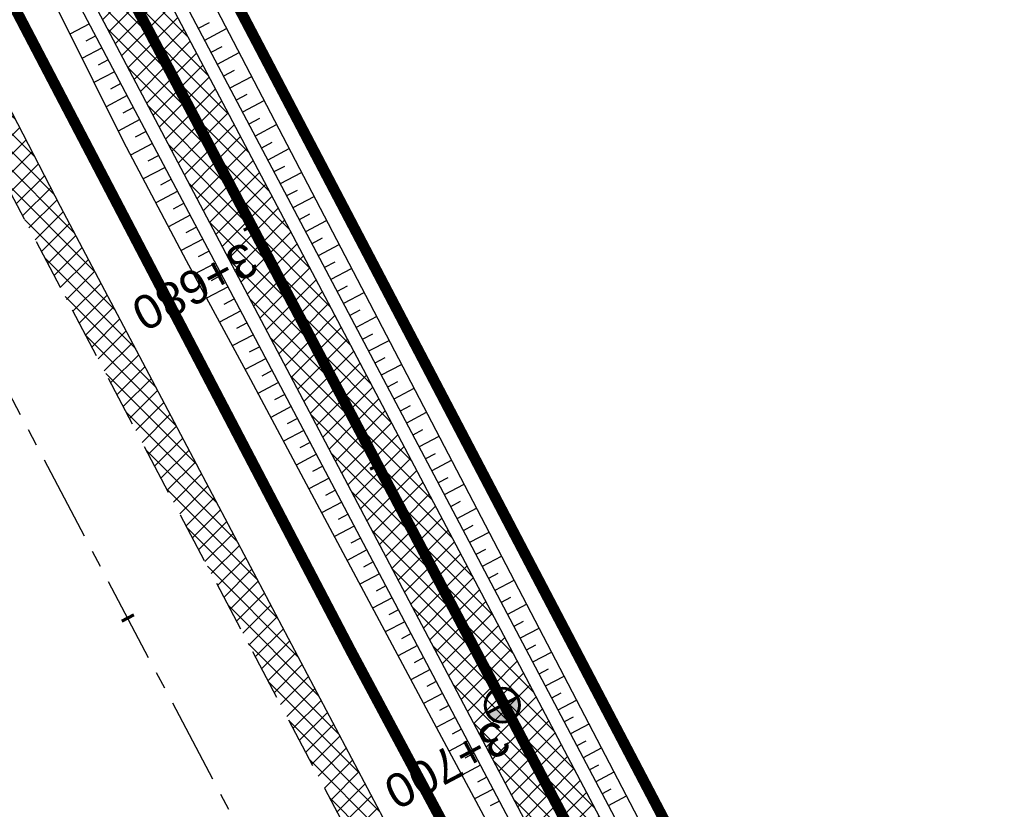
# Model space of a CAD drawing. Header units: metres. Extents: x 7529682 to 7533751, y 5721195 to 5727842.
# Tile 25 of 179: x 7531422 to 7531459, y 5724526 to 5724556. Entities that reach past the tile are written whole.
import ezdxf

# ---------------------------------------------------------------- set-up
doc = ezdxf.new("R2010")
doc.units = ezdxf.units.M
for name, pattern in [('817-dzialki-09-05-04$0$HIDDEN', [0.375, 0.25, -0.125]), ('ACAD_ISO05W100', [33, 24, -3, 0, -3, 0, -3]), ('CENTER', [50.8, 31.75, -6.35, 6.35, -6.35]), ('CENTER2', [28.575, 19.05, -3.175, 3.175, -3.175]), ('HIDDEN', [9.525, 6.35, -3.175])]:
    doc.linetypes.add(name, pattern=pattern)
for name, color, linetype in [('C-DROGI-SYTUACJA', 7, 'Continuous'), ('C-DROGI-SYTUACJA-ETYKIETY', 7, 'Continuous'), ('D-hatch-pobocza', 131, 'Continuous'), ('D-pobocza', 60, 'Continuous'), ('D-rowy', 160, 'Continuous'), ('D-skarpa', 2, 'Continuous'), ('D-skarpa-kreskowanie', 2, 'Continuous')]:
    doc.layers.add(name, color=color, linetype=linetype)
for name, color, linetype, lineweight, true_color in [('D-ewidencja-numery', 7, 'Continuous', 50, 0x40ff00), ('D-hatch-ciag-pieszo-rowerowy', 7, 'Continuous', 13, 0xff9f80), ('D-LR-etap-III', 7, '817-dzialki-09-05-04$0$HIDDEN', 50, 0x00008f)]:
    doc.layers.add(name, color=color, linetype=linetype, lineweight=lineweight, true_color=true_color)
for name, color, linetype, lineweight in [('D-krawędzie', 3, 'Continuous', 30), ('D-obrzeża', 2, 'Continuous', 30), ('D-oś', 10, 'CENTER', 30), ('D-pas-drogowy', 7, 'ACAD_ISO05W100', 50)]:
    doc.layers.add(name, color=color, linetype=linetype, lineweight=lineweight)
doc.layers.add('poprzeczki', color=7, linetype='Continuous', true_color=0x0000c7)
doc.styles.get("Standard").update_dxf_attribs({"font": 'arial.ttf'})

# ---------------------------------------------------------------- blocks, each defined once
blk = doc.blocks.new('AeccTickLine')
at = {"color": 0, "linetype": 'ByBlock', "lineweight": -2}
blk.add_line((0, 1), (0, -1), dxfattribs=at)
blk = doc.blocks.new('kilometraz')
at = {"linetype": 'ByBlock', "lineweight": -2}
blk.add_hatch(color=0, dxfattribs=at).paths.add_polyline_path([(0, -0.28125, 0.41421356), (0.28125, 0, 0.41421356), (0, 0.28125)])
at = {"color": 0, "linetype": 'ByBlock', "lineweight": -2}
blk.add_line((0, 0.28125), (0, -0.28125), dxfattribs=at)
blk.add_circle((0, 0), 0.28125, dxfattribs=at)

msp = doc.modelspace()

# ---------------------------------------------------------------- hatches: boundary and pattern name
at = {"layer": 'D-hatch-ciag-pieszo-rowerowy'}
h = msp.add_hatch(dxfattribs=at)
h.set_pattern_fill('ANSI37', color=256, scale=0.15, style=0)
h.set_pattern_definition([(45, (0.88535, 0.46493), (-0.33675960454, 0.33675960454), []), (135, (0.88535, 0.46493), (-0.33675960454, -0.33675960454), [])])
h.paths.add_polyline_path([(7531426.003, 5724559.81), (7531399.692, 5724609.942), (7531381.172, 5724645.403), (7531371.149, 5724664.426), (7531369.294, 5724662.583), (7531378.958, 5724644.242), (7531397.477, 5724608.783), (7531423.79, 5724558.646), (7531445.036, 5724518.378), (7531473.71, 5724463.87), (7531482.589, 5724446.952), (7531484.87, 5724447.986), (7531475.922, 5724465.034), (7531447.248, 5724519.543)])
at = {"layer": 'D-hatch-pobocza'}
h = msp.add_hatch(dxfattribs=at)
h.set_pattern_fill('ANSI37', color=256, scale=0.15, style=0)
h.set_pattern_definition([(45, (0, 0), (-0.33675960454, 0.33675960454), []), (135, (0, 0), (-0.33675960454, -0.33675960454), [])])
h.paths.add_polyline_path([(7531410.67, 5724574.2), (7531398.06, 5724598.28), (7531373.71, 5724644.55), (7531366.184, 5724659.134), (7531365.969, 5724658.886), (7531365.498, 5724656.917), (7531373.645, 5724641.454), (7531392.162, 5724605.999), (7531418.48, 5724555.853), (7531439.727, 5724515.582), (7531476.36, 5724446.19), (7531478.829, 5724445.626), (7531467.27, 5724466.87), (7531457.65, 5724485.09), (7531437.94, 5724521.98), (7531423.89, 5724548.61)])

# ---------------------------------------------------------------- linework, layer by layer
at = {"layer": 'C-DROGI-SYTUACJA', "color": 10, "linetype": 'CENTER2', "lineweight": 35, "ltscale": 0.2}
msp.add_lwpolyline([(7531156.869, 5725074.83), (7531166.993, 5725055.55, -0.068732), (7531168.479, 5725051.432), (7531169.1, 5725048.503, 0.068783), (7531171.89, 5725040.776), (7531203.621, 5724980.378), (7531234.8, 5724921.535), (7531259.931, 5724874.055), (7531293.333, 5724810.086), (7531313.16, 5724772.033), (7531341.529, 5724719.923, -0.009023), (7531346.533, 5724710.322), (7531363.735, 5724675.815), (7531380.065, 5724644.823), (7531398.584, 5724609.363), (7531424.897, 5724559.228), (7531446.142, 5724518.961), (7531474.816, 5724464.452), (7531498.201, 5724419.897)], format="xyb", dxfattribs=at)
at = {"layer": 'D-ewidencja-numery', "color": 12, "ltscale": 15, "true_color": 0xc70000}
msp.add_lwpolyline([(7531166.31, 5725074.58), (7531172.29, 5725062.58), (7531170.59, 5725055.606), (7531173.733, 5725044.081), (7531215.342, 5724964.86), (7531238.054, 5724921.685), (7531262.39, 5724875.283), (7531295.587, 5724811.266), (7531348.488, 5724712.363), (7531363.741, 5724682.684), (7531366.987, 5724675.865), (7531382.541, 5724646.111), (7531401.299, 5724610.875), (7531428.965, 5724558.862), (7531449.111, 5724520.398), (7531477.293, 5724465.831), (7531500.996, 5724421.113)], dxfattribs=at)
at = {"layer": 'D-krawędzie', "linetype": 'HIDDEN', "ltscale": 0.3, "flags": 128}
msp.add_lwpolyline([(7530572.01, 5726166.06), (7530620.381, 5726072.761), (7530641.555, 5726032.008), (7530660.961, 5725995.07), (7530689.128, 5725941.54), (7530707.336, 5725907.032), (7530725.256, 5725873.093), (7530743.97, 5725837.654), (7530770.527, 5725787.119), (7530787.864, 5725754.267), (7530809.898, 5725712.542), (7530824.739, 5725684.389), (7530840.856, 5725653.693), (7530860.675, 5725616.154), (7530865.283, 5725607.394), (7530878.05, 5725583.08), (7530918.172, 5725507.178), (7530950.163, 5725446.305), (7530993.419, 5725364.265), (7531022.766, 5725308.719), (7531053.81, 5725249.872), (7531081.166, 5725197.875), (7531103.902, 5725154.541), (7531128.123, 5725108.448), (7531149.3, 5725068.25), (7531167.38, 5725033.767), (7531197.165, 5724976.988), (7531228.151, 5724918.034), (7531253.153, 5724870.491), (7531286.796, 5724806.654), (7531306.74, 5724768.665), (7531335.094, 5724714.652), (7531357.319, 5724672.439), (7531373.645, 5724641.454), (7531392.162, 5724605.999), (7531418.48, 5724555.853), (7531439.727, 5724515.582), (7531468.399, 5724461.077), (7531491.782, 5724416.528), (7531531.99, 5724339.833), (7531557.227, 5724291.659), (7531569.852, 5724267.577), (7531591.376, 5724226.548), (7531610.004, 5724191.103), (7531616.883, 5724177.999), (7531629.985, 5724153.025), (7531641.007, 5724132.022), (7531664.906, 5724087.617), (7531677.644, 5724064.786), (7531683.112, 5724054.988), (7531686.753, 5724048.18), (7531695.448, 5724031.697), (7531703.749, 5724015.917), (7531709.214, 5724005.514), (7531719.389, 5723986.147), (7531726.295, 5723973), (7531732.741, 5723960.736), (7531735.13, 5723956.19)], dxfattribs=at)
at = {"layer": 'D-LR-etap-III', "ltscale": 10, "flags": 128}
msp.add_lwpolyline([(7531750.474, 5723895.103, 0.4, 0.4, 0), (7531750.505, 5723895.13, 0.4, 0.4, 0), (7531682.71, 5724022.92, 0.4, 0.4, 0), (7531619.177, 5724147.204, 0.4, 0.4, 0), (7531592.309, 5724198.489, 0.4, 0.4, 0), (7531553.264, 5724272.919, 0.4, 0.4, 0), (7531504.02, 5724366.79, 0.4, 0.4, 0), (7531482.09, 5724407.62, 0.4, 0.4, 0), (7531412.35, 5724541.183, 0.4, 0.4, 0), (7531388.464, 5724586.93, 0.4, 0.4, 0), (7531345.12, 5724669.94, 0.4, 0.4, 0), (7531127.66, 5725081.67, 0.4, 0.4, 0), (7531059.253, 5725211.041, 0.4, 0.4, 0), (7531008.007, 5725307.954, 0.4, 0.4, 0), (7530964.182, 5725390.836, 0.4, 0.4, 0), (7530914.557, 5725484.684, 0.4, 0.4, 0), (7530865.243, 5725577.494, 0.4, 0.4, 0), (7530840.085, 5725624.059, 0.4, 0.4, 0), (7530802.56, 5725694.925, 0.4, 0.4, 0), (7530755.54, 5725787.51, 0.4, 0.4, 0), (7530708.718, 5725876.303, 0.4, 0.4, 0), (7530695.12, 5725902.09, 0.4, 0.4, 0), (7530642.914, 5726001.078, 0.4, 0.4, 0), (7530634.935, 5726016.147, 0.4, 0.4, 0), (7530610.82, 5726061.93, 0.4, 0.4, 0), (7530610.82, 5726061.93, 0.4, 0.4, 0), (7530607.21, 5726063.51, 0.4, 0.4, 0), (7530597.42, 5726080.68, 0.4, 0.4, 0), (7530591.16, 5726088.44, 0.4, 0.4, 0), (7530581.28, 5726107.21, 0.4, 0.4, 0), (7530571.29, 5726130.56, 0.4, 0.4, 0), (7530549.555, 5726171.527, 0.4, 0.4, 0), (7530531.014, 5726206.474, 0.4, 0.4, 0), (7530516.461, 5726236.017, 0.4, 0.4, 0), (7530500.799, 5726266.141, 0.4, 0.4, 0), (7530491.35, 5726283.94, 0.4, 0.4, 0), (7530482.4, 5726303.41, 0.4, 0.4, 0), (7530482.4, 5726303.41, 0.4, 0.4, 0), (7530450.41, 5726357.28, 0.4, 0.4, 0), (7530397.759, 5726458.5, 0.4, 0.4, 0), (7530334.708, 5726583.665, 0.4, 0.4, 0), (7530303.939, 5726645.168, 0.4, 0.4, 0), (7530300.51, 5726651.778, 0.4, 0.4, 0), (7530289.214, 5726671.967, 0.4, 0.4, 0), (7530281.54, 5726685.57, 0.4, 0.4, 0), (7530261.371, 5726724.163, 0.4, 0.4, 0), (7530254.03, 5726738.21, 0.4, 0.4, 0), (7530197.22, 5726845.06, 0.4, 0.4, 0), (7530194.71, 5726849.15, 0.4, 0.4, 0), (7530195.92, 5726850.75, 0.4, 0.4, 0), (7530170.547, 5726892.961, 0.4, 0.4, 0), (7530143.175, 5726945.066, 0.4, 0.4, 0), (7530105.06, 5727018.32, 0.4, 0.4, 0), (7530100.06, 5727027.16, 0.4, 0.4, 0), (7530062.319, 5727099.625, 0.4, 0.4, 0), (7530015.379, 5727189.42, 0.4, 0.4, 0), (7529983.208, 5727250.207, 0.4, 0.4, 0), (7529953.284, 5727306.747, 0.4, 0.4, 0), (7529900.671, 5727406.159, 0.4, 0.4, 0), (7529890.63, 5727425.131, 0.4, 0.4, 0), (7529875.155, 5727454.426, 0.4, 0.4, 0), (7529857.56, 5727487.787, 0.4, 0.4, 0), (7529835.194, 5727530.193, 0.4, 0.4, 0), (7529811.741, 5727574.662, 0.4, 0.4, 0), (7529792.102, 5727611.923, 0.4, 0.4, 0), (7529768.066, 5727657.47, 0.4, 0.4, 0), (7529755.211, 5727682.131, 0.4, 0.4, 0), (7529753.31, 5727681.13, 0.4, 0.4, 0), (7529739.21, 5727707.77, 0.4, 0.4, 0), (7529735.395, 5727711.252, 0.4, 0.4, 0), (7529725.42, 5727730.2, 0.4, 0.4, 0), (7529723.55, 5727729.88, 0.4, 0.4, 0), (7529695.567, 5727782.932, 0.4, 0.4, 0), (7529717.68, 5727794.024, 0.4, 0.4, 0), (7529736.275, 5727758.647, 0.4, 0.4, 0), (7529736.275, 5727758.647, 0.4, 0.4, 0), (7529744.511, 5727750.406, 0.4, 0.4, 0), (7529744.511, 5727750.406, 0.4, 0.4, 0), (7529750.283, 5727738.55, 0.4, 0.4, 0), (7529777.109, 5727687.569, 0.4, 0.4, 0), (7529796.515, 5727651.33, 0.4, 0.4, 0), (7529814.938, 5727616.793, 0.4, 0.4, 0), (7529839.007, 5727572.304, 0.4, 0.4, 0), (7529860.618, 5727532.509, 0.4, 0.4, 0), (7529882.349, 5727491.504, 0.4, 0.4, 0), (7529904.865, 5727449.096, 0.4, 0.4, 0), (7529920.747, 5727418.885, 0.4, 0.4, 0), (7529946.677, 5727368.547, 0.4, 0.4, 0), (7529972.025, 5727320.573, 0.4, 0.4, 0), (7529987.74, 5727290.153, 0.4, 0.4, 0), (7529996.497, 5727273.662, 0.4, 0.4, 0), (7530017.541, 5727234.203, 0.4, 0.4, 0), (7530033.054, 5727204.864, 0.4, 0.4, 0), (7530051.623, 5727170.223, 0.4, 0.4, 0), (7530069.277, 5727137.016, 0.4, 0.4, 0), (7530089.385, 5727097.534, 0.4, 0.4, 0), (7530109.713, 5727060.747, 0.4, 0.4, 0), (7530136.77, 5727011.64, 0.4, 0.4, 0), (7530162.447, 5726962.744, 0.4, 0.4, 0), (7530187.674, 5726916.992, 0.4, 0.4, 0), (7530207.821, 5726879.335, 0.4, 0.4, 0), (7530230.626, 5726834.519, 0.4, 0.4, 0), (7530262.288, 5726776.618, 0.4, 0.4, 0), (7530277.51, 5726760.213, 0.4, 0.4, 0), (7530286.037, 5726744.107, 0.4, 0.4, 0), (7530288.097, 5726735.884, 0.4, 0.4, 0), (7530290.394, 5726725.047, 0.4, 0.4, 0), (7530296.177, 5726713.583, 0.4, 0.4, 0), (7530302.726, 5726701.182, 0.4, 0.4, 0), (7530325.685, 5726657.466, 0.4, 0.4, 0), (7530343.244, 5726623.649, 0.4, 0.4, 0), (7530360.23, 5726591.747, 0.4, 0.4, 0), (7530383.209, 5726548.059, 0.4, 0.4, 0), (7530406.018, 5726503.606, 0.4, 0.4, 0), (7530427.465, 5726462.62, 0.4, 0.4, 0), (7530447.928, 5726424.388, 0.4, 0.4, 0), (7530471.127, 5726379.921, 0.4, 0.4, 0), (7530490.501, 5726343.033, 0.4, 0.4, 0), (7530509.499, 5726306.733, 0.4, 0.4, 0), (7530529.89, 5726267.244, 0.4, 0.4, 0), (7530543.852, 5726238.99, 0.4, 0.4, 0), (7530554.809, 5726218.944, 0.4, 0.4, 0), (7530559.027, 5726212.223, 0.4, 0.4, 0), (7530563.061, 5726206.41, 0.4, 0.4, 0), (7530566.934, 5726200.464, 0.4, 0.4, 0), (7530569.771, 5726194.902, 0.4, 0.4, 0), (7530571.473, 5726191.282, 0.4, 0.4, 0), (7530572.839, 5726188.025, 0.4, 0.4, 0), (7530575.295, 5726182.035, 0.4, 0.4, 0), (7530579.737, 5726173.306, 0.4, 0.4, 0), (7530583.3, 5726167.41, 0.4, 0.4, 0), (7530593.4, 5726163.33, 0.4, 0.4, 0), (7530598.618, 5726155.264, 0.4, 0.4, 0), (7530608.258, 5726140.497, 0.4, 0.4, 0), (7530603.27, 5726136.83, 0.4, 0.4, 0), (7530606.53, 5726131.84, 0.4, 0.4, 0), (7530604.239, 5726124.217, 0.4, 0.4, 0), (7530605.847, 5726121.63, 0.4, 0.4, 0), (7530608.972, 5726116.164, 0.4, 0.4, 0), (7530618.114, 5726097.791, 0.4, 0.4, 0), (7530651.213, 5726034.96, 0.4, 0.4, 0), (7530670.244, 5725998.611, 0.4, 0.4, 0), (7530698.075, 5725945.953, 0.4, 0.4, 0), (7530716.506, 5725911.305, 0.4, 0.4, 0), (7530735.223, 5725875.667, 0.4, 0.4, 0), (7530752.504, 5725842.155, 0.4, 0.4, 0), (7530778.311, 5725793.501, 0.4, 0.4, 0), (7530797.5, 5725756.382, 0.4, 0.4, 0), (7530812.519, 5725728.289, 0.4, 0.4, 0), (7530820.039, 5725713.16, 0.4, 0.4, 0), (7530822.422, 5725710.194, 0.4, 0.4, 0), (7530833.155, 5725688.801, 0.4, 0.4, 0), (7530849.629, 5725656.159, 0.4, 0.4, 0), (7530867.983, 5725621.964, 0.4, 0.4, 0), (7530872.63, 5725612.888, 0.4, 0.4, 0), (7530880.354, 5725597.595, 0.4, 0.4, 0), (7530883.839, 5725593.389, 0.4, 0.4, 0), (7530891.782, 5725587.763, 0.4, 0.4, 0), (7530895.039, 5725584.281, 0.4, 0.4, 0), (7530897.034, 5725580.941, 0.4, 0.4, 0), (7530900.952, 5725579.946, 0.4, 0.4, 0), (7530904.81, 5725571.977, 0.4, 0.4, 0), (7530903.682, 5725568.566, 0.4, 0.4, 0), (7530908.901, 5725558.845, 0.4, 0.4, 0), (7530910.252, 5725545.672, 0.4, 0.4, 0), (7530912.873, 5725538.646, 0.4, 0.4, 0), (7530945.278, 5725478.464, 0.4, 0.4, 0), (7530959.692, 5725450.246, 0.4, 0.4, 0), (7531002.827, 5725368.192, 0.4, 0.4, 0), (7531044.704, 5725290.314, 0.4, 0.4, 0), (7531064.099, 5725253.213, 0.4, 0.4, 0), (7531083.01, 5725216.678, 0.4, 0.4, 0), (7531113.013, 5725158.466, 0.4, 0.4, 0), (7531137.364, 5725113.071, 0.4, 0.4, 0), (7531150.831, 5725086.712, 0.4, 0.4, 0), (7531159.746, 5725076.641, 0.4, 0.4, 0), (7531166.31, 5725074.58, 0.4, 0.4, 0), (7531172.29, 5725062.58, 0.4, 0.4, 0), (7531170.59, 5725055.606, 0.4, 0.4, 0), (7531173.733, 5725044.081, 0.4, 0.4, 0), (7531215.342, 5724964.86, 0.4, 0.4, 0), (7531238.054, 5724921.685, 0.4, 0.4, 0), (7531262.39, 5724875.283, 0.4, 0.4, 0), (7531295.587, 5724811.266, 0.4, 0.4, 0), (7531348.488, 5724712.363, 0.4, 0.4, 0), (7531363.741, 5724682.684, 0.4, 0.4, 0), (7531366.987, 5724675.865, 0.4, 0.4, 0), (7531382.541, 5724646.111, 0.4, 0.4, 0), (7531401.299, 5724610.875, 0.4, 0.4, 0), (7531428.965, 5724558.862, 0.4, 0.4, 0), (7531449.111, 5724520.398, 0.4, 0.4, 0), (7531477.293, 5724465.831, 0.4, 0.4, 0), (7531500.996, 5724421.113, 0.4, 0.4, 0), (7531512.122, 5724400.549, 0.4, 0.4, 0), (7531513.782, 5724396.757, 0.4, 0.4, 0), (7531526.32, 5724379.39, 0.4, 0.4, 0), (7531566.784, 5724302.736, 0.4, 0.4, 0), (7531612.277, 5724225.61, 0.4, 0.4, 0), (7531620.493, 5724210.548, 0.4, 0.4, 0), (7531631.578, 5724196.258, 0.4, 0.4, 0), (7531653.484, 5724152.434, 0.4, 0.4, 0), (7531661.151, 5724128.494, 0.4, 0.4, 0), (7531673.881, 5724101.186, 0.4, 0.4, 0), (7531684.691, 5724081.184, 0.4, 0.4, 0), (7531699.212, 5724051.17, 0.4, 0.4, 0), (7531704.034, 5724040.584, 0.4, 0.4, 0), (7531704.034, 5724040.584, 0.4, 0.4, 0), (7531703.913, 5724037.17, 0.4, 0.4, 0), (7531736.42, 5723969.232, 0.4, 0.4, 0), (7531738.285, 5723967.699, 0.4, 0.4, 0), (7531742.181, 5723962.346, 0.4, 0.4, 0), (7531744.286, 5723958.616, 0.4, 0.4, 0), (7531755.393, 5723944.193, 0.4, 0.4, 0), (7531758.69, 5723936.76, 0.4, 0.4, 0), (7531780.08, 5723929.25, 0.4, 0.4, 0), (7531792.612, 5723906.338, 0.4, 0.4, 0), (7531792.612, 5723906.338, 0.4, 0.4, 0), (7531756.962, 5723883.055, 0.4, 0.4, 0), (7531750.46, 5723895.13, 0.4, 0.4, 0), (7531750.46, 5723895.13, 0, 0, 0)], format="xyseb", dxfattribs=at)
at = {"layer": 'D-obrzeża'}
msp.add_lwpolyline([(7531162.547, 5725061.318), (7531165.882, 5725054.959, -0.068574), (7531167.27, 5725051.106), (7531167.915, 5725048.068, 0.068789), (7531170.704, 5725040.34), (7531202.515, 5724979.795), (7531233.696, 5724920.95), (7531258.824, 5724873.473), (7531292.225, 5724809.507), (7531312.052, 5724771.454), (7531340.423, 5724719.339, -0.00902), (7531345.426, 5724709.741), (7531362.629, 5724675.233), (7531378.958, 5724644.242), (7531397.477, 5724608.783), (7531423.79, 5724558.646), (7531445.036, 5724518.378), (7531473.71, 5724463.87), (7531497.095, 5724419.316), (7531505.905, 5724402.511, -0.033171), (7531508.586, 5724396.451), (7531511.248, 5724389.164)], format="xyb", dxfattribs=at)
msp.add_lwpolyline([(7531484.87, 5724447.986), (7531475.922, 5724465.034), (7531447.248, 5724519.543), (7531426.003, 5724559.81), (7531399.692, 5724609.942), (7531381.172, 5724645.403), (7531371.149, 5724664.426)], dxfattribs=at)
at = {"layer": 'D-oś', "ltscale": 0.1}
msp.add_lwpolyline([(7531488.683, 5724414.901), (7531465.302, 5724459.448), (7531436.63, 5724513.951), (7531415.383, 5724554.223), (7531389.061, 5724604.375), (7531370.545, 5724639.828), (7531354.222, 5724670.808), (7531331.996, 5724713.024), (7531303.641, 5724767.038), (7531283.699, 5724805.024), (7531250.055, 5724868.862), (7531225.053, 5724916.406), (7531194.065, 5724975.362), (7531164.28, 5725032.142), (7531146.202, 5725066.622)], dxfattribs=at)
at = {"layer": 'D-pas-drogowy', "ltscale": 0.2, "flags": 128}
msp.add_lwpolyline([(7531633.019, 5724182.834, 0.4, 0.4, 0), (7531617.559, 5724211.608, 0.4, 0.4, 0), (7531566.784, 5724302.736, 0.4, 0.4, 0), (7531538.419, 5724356.47, 0.4, 0.4, 0), (7531526.32, 5724379.39, 0.4, 0.4, 0), (7531516.102, 5724393.607, 0.4, 0.4, 0.001485), (7531513.78, 5724396.838, 0.4, 0.4, 0), (7531501.87, 5724413.41, 0.4, 0.4, 0), (7531474.926, 5724464.508, 0.4, 0.4, 0), (7531446.2, 5724518.992, 0.4, 0.4, 0), (7531424.962, 5724559.262, 0.4, 0.4, 0), (7531398.444, 5724609.566, 0.4, 0.4, 0), (7531379.647, 5724645.216, 0.4, 0.4, 0), (7531365.23, 5724672.56, 0.4, 0.4, 0), (7531341.306, 5724717.915, 0.4, 0.4, 0), (7531312.9, 5724771.789, 0.4, 0.4, 0), (7531292.591, 5724810.307, 0.4, 0.4, 0), (7531259.392, 5724873.271, 0.4, 0.4, 0), (7531233.74, 5724921.923, 0.4, 0.4, 0), (7531203.073, 5724980.092, 0.4, 0.4, 0), (7531173.471, 5725036.225, 0.4, 0.4, 0), (7531168.27, 5725046.09, 0.4, 0.4, 0), (7531172.29, 5725062.58, 0.4, 0.4, 0), (7531166.31, 5725074.58, 0.4, 0.4, 0), (7531150.32, 5725079.6, 0.4, 0.4, 0), (7531141.5, 5725096.43, 0.4, 0.4, 0), (7531109.312, 5725157.814, 0.4, 0.4, 0), (7531086.641, 5725201.048, 0.4, 0.4, 0), (7531059.198, 5725253.384, 0.4, 0.4, 0), (7531028.207, 5725312.489, 0.4, 0.4, 0), (7530999.105, 5725367.99, 0.4, 0.4, 0), (7530956.248, 5725449.725, 0.4, 0.4, 0), (7530924.398, 5725510.464, 0.4, 0.4, 0), (7530897.51, 5725561.74, 0.4, 0.4, 0), (7530894.46, 5725566.14, 0.4, 0.4, 0), (7530892.16, 5725570.49, 0.4, 0.4, 0), (7530869.363, 5725613.307, 0.4, 0.4, 0), (7530861.694, 5725627.705, 0.4, 0.4, 0), (7530852.74, 5725644.52, 0.4, 0.4, 0), (7530831.51, 5725684.2, 0.4, 0.4, 0), (7530811.13, 5725722.52, 0.4, 0.4, 0), (7530792.348, 5725757.941, 0.4, 0.4, 0), (7530768.03, 5725803.8, 0.4, 0.4, 0), (7530748.769, 5725840.179, 0.4, 0.4, 0), (7530727.7, 5725879.97, 0.4, 0.4, 0), (7530712.098, 5725909.545, 0.4, 0.4, 0), (7530693.644, 5725944.645, 0.4, 0.4, 0), (7530665.702, 5725997.539, 0.4, 0.4, 0), (7530641.76, 5726042.88, 0.4, 0.4, 0), (7530616.5, 5726091.48, 0.4, 0.4, 0), (7530604.628, 5726114.32, 0.4, 0.4, -0.007763), (7530602.5, 5726118.43, 0.4, 0.4, 0), (7530603.992, 5726123.395, 0.4, 0.4, 0), (7530606.53, 5726131.84, 0.4, 0.4, 0), (7530603.27, 5726136.83, 0.4, 0.4, 0), (7530593.776, 5726151.369, 0.4, 0.4, 0), (7530590.203, 5726156.84, 0.4, 0.4, 0), (7530583.3, 5726167.41, 0.4, 0.4, 0), (7530580.578, 5726170.428, 0.4, 0.4, 0), (7530575.85, 5726175.67, 0.4, 0.4, 0), (7530569.01, 5726186.66, 0.4, 0.4, 0), (7530562.555, 5726199.189, 0.4, 0.4, 0), (7530555.67, 5726211.39, 0.4, 0.4, 0), (7530548.29, 5726224.23, 0.4, 0.4, 0), (7530540.58, 5726237.71, 0.4, 0.4, 0), (7530532.68, 5726252.65, 0.4, 0.4, 0), (7530524.06, 5726269.35, 0.4, 0.4, 0), (7530502.82, 5726309.91, 0.4, 0.4, 0), (7530488.83, 5726336.63, 0.4, 0.4, 0), (7530466.03, 5726380.16, 0.4, 0.4, 0), (7530438.47, 5726432.77, 0.4, 0.4, 0), (7530424.53, 5726459.09, 0.4, 0.4, 0), (7530401.63, 5726502.97, 0.4, 0.4, 0), (7530383.38, 5726538.06, 0.4, 0.4, 0), (7530353.97, 5726593.52, 0.4, 0.4, 0), (7530338.47, 5726622.74, 0.4, 0.4, 0), (7530322.01, 5726653.88, 0.4, 0.4, 0), (7530297.54, 5726700.33, 0.4, 0.4, 0), (7530287.38, 5726719.6, 0.4, 0.4, 0), (7530285.95, 5726722.316, 0.4, 0.4, 0), (7530280.26, 5726733.12, 0.4, 0.4, 0), (7530266.73, 5726758.74, 0.4, 0.4, 0), (7530260.42, 5726770.47, 0.4, 0.4, 0), (7530253.25, 5726783.82, 0.4, 0.4, 0), (7530244.95, 5726799.33, 0.4, 0.4, 0), (7530239.39, 5726808.49, 0.4, 0.4, 0), (7530238.29, 5726807.9, 0.4, 0.4, 0), (7530218.11, 5726850.67, 0.4, 0.4, 0), (7530175.907, 5726928.168, 0.4, 0.4, 0), (7530096.68, 5727076.15, 0.4, 0.4, 0), (7530094.68, 5727079.89, 0.4, 0.4, 0), (7530064.597, 5727135.523, 0.4, 0.4, 0), (7530046.731, 5727168.892, 0.4, 0.4, 0), (7530025.803, 5727208.461, 0.4, 0.4, 0), (7530012.847, 5727232.979, 0.4, 0.4, 0), (7529994.15, 5727268.45, 0.4, 0.4, 0), (7529981.671, 5727291.93, 0.4, 0.4, 0), (7529949.89, 5727351.73, 0.4, 0.4, 0), (7529924.75, 5727399.03, 0.4, 0.4, 0), (7529915.516, 5727417.1, 0.4, 0.4, 0), (7529885.83, 5727475.19, 0.4, 0.4, 0), (7529862.56, 5727519.97, 0.4, 0.4, 0), (7529852.985, 5727538.191, 0.4, 0.4, 0), (7529836.513, 5727569.511, 0.4, 0.4, 0), (7529815.369, 5727609.141, 0.4, 0.4, 0), (7529792.795, 5727651.247, 0.4, 0.4, 0), (7529774.199, 5727685.858, 0.4, 0.4, 0), (7529746.966, 5727736.059, 0.4, 0.4, 0), (7529733.92, 5727757.62, 0.4, 0.4, 0), (7529708.607, 5727806.389, 0.4, 0.4, 0), (7529688.492, 5727796.345, 0.4, 0.4, 0), (7529723.55, 5727729.88, 0.4, 0.4, 0), (7529725.42, 5727730.2, 0.4, 0.4, 0), (7529735.38, 5727711.28, 0.4, 0.4, 0), (7529739.21, 5727707.77, 0.4, 0.4, 0), (7529753.31, 5727681.13, 0.4, 0.4, 0), (7529755.178, 5727682.114, 0.4, 0.4, 0), (7529792.102, 5727611.923, 0.4, 0.4, 0), (7529811.741, 5727574.662, 0.4, 0.4, 0), (7529835.194, 5727530.193, 0.4, 0.4, 0), (7529857.56, 5727487.787, 0.4, 0.4, 0), (7529875.155, 5727454.426, 0.4, 0.4, 0), (7529890.63, 5727425.131, 0.4, 0.4, 0), (7529900.671, 5727406.159, 0.4, 0.4, 0), (7529953.284, 5727306.747, 0.4, 0.4, 0), (7529983.208, 5727250.207, 0.4, 0.4, 0), (7530015.379, 5727189.42, 0.4, 0.4, 0), (7530062.319, 5727099.625, 0.4, 0.4, 0), (7530100.06, 5727027.16, 0.4, 0.4, 0), (7530105.06, 5727018.32, 0.4, 0.4, 0), (7530143.175, 5726945.066, 0.4, 0.4, 0), (7530170.547, 5726892.961, 0.4, 0.4, 0), (7530195.92, 5726850.75, 0.4, 0.4, 0), (7530194.71, 5726849.15, 0.4, 0.4, 0), (7530197.22, 5726845.06, 0.4, 0.4, 0), (7530254.03, 5726738.21, 0.4, 0.4, 0), (7530261.371, 5726724.163, 0.4, 0.4, 0), (7530281.54, 5726685.57, 0.4, 0.4, 0), (7530289.214, 5726671.967, 0.4, 0.4, 0), (7530300.51, 5726651.778, 0.4, 0.4, 0), (7530303.939, 5726645.168, 0.4, 0.4, 0), (7530334.708, 5726583.665, 0.4, 0.4, 0), (7530397.759, 5726458.5, 0.4, 0.4, 0), (7530450.41, 5726357.28, 0.4, 0.4, 0), (7530482.4, 5726303.41, 0.4, 0.4, 0), (7530483.688, 5726301.003, 0.4, 0.4, 0), (7530491.35, 5726283.94, 0.4, 0.4, 0), (7530512.67, 5726243.78, 0.4, 0.4, 0), (7530529.43, 5726209.46, 0.4, 0.4, 0), (7530571.29, 5726130.56, 0.4, 0.4, 0), (7530581.28, 5726107.21, 0.4, 0.4, 0), (7530591.16, 5726088.44, 0.4, 0.4, 0), (7530597.42, 5726080.68, 0.4, 0.4, 0), (7530607.21, 5726063.51, 0.4, 0.4, 0), (7530610.82, 5726061.93, 0.4, 0.4, 0), (7530634.935, 5726016.147, 0.4, 0.4, 0), (7530642.914, 5726001.078, 0.4, 0.4, 0), (7530695.12, 5725902.09, 0.4, 0.4, 0), (7530708.718, 5725876.303, 0.4, 0.4, 0), (7530755.54, 5725787.51, 0.4, 0.4, 0), (7530802.56, 5725694.925, 0.4, 0.4, 0), (7530840.085, 5725624.059, 0.4, 0.4, 0), (7530865.243, 5725577.494, 0.4, 0.4, 0), (7530914.557, 5725484.684, 0.4, 0.4, 0), (7530964.182, 5725390.836, 0.4, 0.4, 0), (7531008.007, 5725307.954, 0.4, 0.4, 0), (7531059.253, 5725211.041, 0.4, 0.4, 0), (7531127.66, 5725081.67, 0.4, 0.4, 0), (7531345.12, 5724669.94, 0.4, 0.4, 0), (7531388.464, 5724586.93, 0.4, 0.4, 0), (7531412.35, 5724541.183, 0.4, 0.4, 0), (7531482.09, 5724407.62, 0.4, 0.4, 0), (7531504.02, 5724366.79, 0.4, 0.4, 0), (7531519.374, 5724337.52, 0.4, 0.4, 0), (7531563.749, 5724252.932, 0.4, 0.4, 0), (7531602.175, 5724179.681, 0.4, 0.4, 0), (7531619.177, 5724147.204, 0.4, 0.4, 0), (7531625.038, 5724135.635, 0.4, 0.4, 0), (7531656.796, 5724073.316, 0.4, 0.4, 0), (7531675.12, 5724037.36, 0.4, 0.4, 0), (7531682.71, 5724022.92, 0.4, 0.4, 0), (7531705.565, 5723979.811, 0.4, 0.4, 0), (7531736.606, 5723921.262, 0.4, 0.4, 0), (7531750.46, 5723895.13, 0.4, 0.4, 0), (7531740.77, 5723886.56, 0.4, 0.4, 0), (7531732.86, 5723885, 0.4, 0.4, 0), (7531722.18, 5723887.77, 0.4, 0.4, 0), (7531729.87, 5723862.17, 0.4, 0.4, 0), (7531742.92, 5723861.93, 0.4, 0.4, 0), (7531763.71, 5723859.52, 0.4, 0.4, 0), (7531768.42, 5723854.12, 0.4, 0.4, 0), (7531787.42, 5723817.97, 0.4, 0.4, 0), (7531795.57, 5723809.82, 0.4, 0.4, 0), (7531816.347, 5723819.85, 0.4, 0.4, 0), (7531816.347, 5723819.85, 0.4, 0.4, 0), (7531805.06, 5723843.23, 0.4, 0.4, 0), (7531803.61, 5723886.23, 0.4, 0.4, 0), (7531803.61, 5723886.23, 0.4, 0.4, 0), (7531780.08, 5723929.25, 0.4, 0.4, 0), (7531758.69, 5723936.76, 0.4, 0.4, 0), (7531749.359, 5723946.412, 0.4, 0.4, 0), (7531742.71, 5723953.29, 0.4, 0.4, 0), (7531735.177, 5723967.878, 0.4, 0.4, 0), (7531722.37, 5723992.68, 0.4, 0.4, 0), (7531705.042, 5724030.886, 0.4, 0.4, 0), (7531699.47, 5724043.17, 0.4, 0.4, 0), (7531692.69, 5724058.11, 0.4, 0.4, 0), (7531679.672, 5724084.017, 0.4, 0.4, 0), (7531674.55, 5724094.21, 0.4, 0.4, 0), (7531666.633, 5724114.003, 0.4, 0.4, 0), (7531649, 5724153.82, 0.4, 0.4, 0), (7531641.49, 5724149.34, 0.4, 0.4, 0), (7531626.04, 5724179.34, 0.4, 0.4, 0), (7531633.03, 5724182.84, 0, 0, 0)], format="xyseb", dxfattribs=at)
at = {"layer": 'D-pobocza'}
for points in [[(7531485.326, 5724448.193), (7531476.365, 5724465.266), (7531447.69, 5724519.776), (7531426.445, 5724560.043), (7531400.135, 5724610.174), (7531381.615, 5724645.636), (7531371.52, 5724664.794)], [(7531369.222, 5724661.648), (7531378.515, 5724644.01), (7531397.034, 5724608.551), (7531423.348, 5724558.413), (7531444.594, 5724518.145), (7531473.267, 5724463.637), (7531482.133, 5724446.746)], [(7531478.829, 5724445.626), (7531467.27, 5724466.87), (7531457.65, 5724485.09), (7531437.94, 5724521.98), (7531423.89, 5724548.61), (7531410.67, 5724574.2), (7531398.06, 5724598.28), (7531373.71, 5724644.55), (7531366.184, 5724659.134)]]:
    msp.add_lwpolyline(points, dxfattribs=at)
at = {"layer": 'D-rowy', "linetype": 'HIDDEN', "ltscale": 0.1, "const_width": 0.4, "flags": 128}
msp.add_lwpolyline([(7531506.121, 5724397.133), (7531489.191, 5724429.341), (7531483.4, 5724440.512), (7531478.412, 5724450.147), (7531462.901, 5724479.304), (7531434.633, 5724532.162), (7531396.749, 5724604.645), (7531378.596, 5724640.173), (7531368.21, 5724659.05), (7531363.9, 5724666.92), (7531355.877, 5724682.662), (7531338.033, 5724716.835), (7531309.902, 5724770.333), (7531304.158, 5724781.147), (7531299.737, 5724789.052), (7531294.93, 5724798.468), (7531279.862, 5724827.641), (7531247.715, 5724888.417), (7531220.373, 5724940.873), (7531195.514, 5724987.527), (7531168.706, 5725038.836), (7531161.296, 5725053.455), (7531161.296, 5725053.455)], dxfattribs=at)
at = {"layer": 'D-skarpa', "linetype": 'Continuous'}
msp.add_lwpolyline([(7531422.697, 5724558.074), (7531423.974, 5724555.51), (7531426.2, 5724551.032), (7531428.539, 5724546.612), (7531430.914, 5724542.212), (7531433.27, 5724537.802), (7531437.98, 5724528.981), (7531440.343, 5724524.574), (7531442.721, 5724520.175), (7531443.991, 5724517.826), (7531445.095, 5724515.778), (7531459.331, 5724489.369), (7531461.688, 5724484.959), (7531464.024, 5724480.539), (7531468.721, 5724471.71), (7531471.078, 5724467.301), (7531473.123, 5724463.562), (7531473.477, 5724462.915), (7531475.873, 5724458.525), (7531478.242, 5724454.122), (7531480.472, 5724449.646), (7531481.921, 5724446.65)], dxfattribs=at)
msp.add_lwpolyline([(7531428.595, 5724557.949), (7531448.318, 5724520.109), (7531449.394, 5724518.039), (7531451.7, 5724513.603), (7531454.001, 5724509.164), (7531460.854, 5724495.82), (7531463.139, 5724491.372), (7531465.424, 5724486.925, 0.004192), (7531472.327, 5724473.608), (7531476.661, 5724465.422), (7531477.007, 5724464.768), (7531479.342, 5724460.347), (7531481.643, 5724455.907), (7531483.865, 5724451.427), (7531485.473, 5724448.26)], format="xyb", dxfattribs=at)
at = {"layer": 'D-skarpa-kreskowanie', "linetype": 'Continuous'}
for p, q in [((7531424.957, 5724555.364, 109), (7531424.235, 5724554.984, 108.457)), ((7531428.998, 5724555.206, 109.129), (7531429.4, 5724555.418, 108.826)), ((7531429.231, 5724554.763, 109.129), (7531430.034, 5724555.187, 108.524)), ((7531425.19, 5724554.922, 109), (7531424.824, 5724554.729, 108.724)), ((7531425.423, 5724554.48, 109), (7531424.681, 5724554.088, 108.44)), ((7531429.464, 5724554.321, 109.129), (7531429.865, 5724554.533, 108.827)), ((7531425.657, 5724554.038, 109), (7531425.28, 5724553.839, 108.716)), ((7531429.698, 5724553.879, 109.129), (7531430.497, 5724554.301, 108.526)), ((7531425.89, 5724553.595, 108.999), (7531425.126, 5724553.192, 108.424)), ((7531429.931, 5724553.437, 109.129), (7531430.329, 5724553.647, 108.828)), ((7531430.164, 5724552.995, 109.128), (7531430.959, 5724553.414, 108.529)), ((7531426.123, 5724553.153, 108.999), (7531425.736, 5724552.949, 108.707)), ((7531426.356, 5724552.711, 108.999), (7531425.571, 5724552.297, 108.407)), ((7531430.397, 5724552.552, 109.128), (7531430.794, 5724552.761, 108.83)), ((7531426.59, 5724552.269, 108.999), (7531426.192, 5724552.059, 108.699)), ((7531430.631, 5724552.11, 109.128), (7531431.421, 5724552.527, 108.532)), ((7531430.864, 5724551.668, 109.128), (7531431.258, 5724551.876, 108.831)), ((7531426.823, 5724551.827, 108.999), (7531426.016, 5724551.401, 108.391)), ((7531431.097, 5724551.226, 109.128), (7531431.883, 5724551.64, 108.535)), ((7531427.056, 5724551.384, 108.999), (7531426.649, 5724551.169, 108.691)), ((7531427.29, 5724550.942, 108.998), (7531426.475, 5724550.512, 108.384)), ((7531431.331, 5724550.783, 109.128), (7531431.723, 5724550.99, 108.832)), ((7531427.523, 5724550.5, 108.998), (7531427.116, 5724550.285, 108.691)), ((7531431.564, 5724550.341, 109.127), (7531432.346, 5724550.753, 108.538)), ((7531427.756, 5724550.058, 108.998), (7531426.943, 5724549.628, 108.384)), ((7531431.797, 5724549.899, 109.127), (7531432.187, 5724550.105, 108.833)), ((7531432.031, 5724549.457, 109.127), (7531432.808, 5724549.867, 108.541)), ((7531427.99, 5724549.615, 108.998), (7531427.583, 5724549.401, 108.691)), ((7531428.223, 5724549.173, 108.998), (7531427.41, 5724548.744, 108.385)), ((7531432.264, 5724549.014, 109.127), (7531432.651, 5724549.219, 108.835)), ((7531432.497, 5724548.572, 109.127), (7531433.27, 5724548.98, 108.544)), ((7531428.456, 5724548.731, 108.997), (7531428.05, 5724548.517, 108.691)), ((7531428.69, 5724548.289, 108.997), (7531427.878, 5724547.861, 108.385)), ((7531432.731, 5724548.13, 109.126), (7531433.116, 5724548.333, 108.836)), ((7531428.923, 5724547.846, 108.997), (7531428.518, 5724547.633, 108.691)), ((7531432.964, 5724547.688, 109.126), (7531433.732, 5724548.093, 108.547)), ((7531429.156, 5724547.404, 108.997), (7531428.346, 5724546.977, 108.386)), ((7531433.197, 5724547.246, 109.126), (7531433.58, 5724547.448, 108.837)), ((7531433.431, 5724546.803, 109.126), (7531434.194, 5724547.206, 108.55)), ((7531429.39, 5724546.962, 108.997), (7531428.985, 5724546.749, 108.692)), ((7531429.623, 5724546.52, 108.996), (7531428.818, 5724546.095, 108.39)), ((7531433.664, 5724546.361, 109.126), (7531434.045, 5724546.562, 108.838)), ((7531429.856, 5724546.078, 108.996), (7531429.456, 5724545.866, 108.694)), ((7531433.897, 5724545.919, 109.125), (7531434.657, 5724546.32, 108.553)), ((7531434.131, 5724545.477, 109.125), (7531434.509, 5724545.676, 108.84)), ((7531430.09, 5724545.635, 108.996), (7531429.293, 5724545.215, 108.395)), ((7531434.364, 5724545.034, 109.125), (7531435.119, 5724545.433, 108.556)), ((7531430.323, 5724545.193, 108.996), (7531429.927, 5724544.984, 108.697)), ((7531430.556, 5724544.751, 108.996), (7531429.768, 5724544.335, 108.401)), ((7531434.597, 5724544.592, 109.125), (7531434.974, 5724544.791, 108.841)), ((7531430.79, 5724544.309, 108.995), (7531430.397, 5724544.102, 108.7)), ((7531434.831, 5724544.15, 109.125), (7531435.581, 5724544.546, 108.559)), ((7531431.023, 5724543.866, 108.995), (7531430.243, 5724543.455, 108.407)), ((7531435.064, 5724543.708, 109.124), (7531435.438, 5724543.905, 108.842)), ((7531435.297, 5724543.266, 109.124), (7531436.043, 5724543.659, 108.562)), ((7531431.256, 5724543.424, 108.995), (7531430.868, 5724543.22, 108.703)), ((7531431.489, 5724542.982, 108.995), (7531430.718, 5724542.575, 108.413)), ((7531435.53, 5724542.823, 109.124), (7531435.902, 5724543.02, 108.844)), ((7531435.764, 5724542.381, 109.124), (7531436.505, 5724542.772, 108.565)), ((7531431.723, 5724542.54, 108.995), (7531431.339, 5724542.337, 108.705)), ((7531431.956, 5724542.098, 108.994), (7531431.191, 5724541.694, 108.417)), ((7531435.997, 5724541.939, 109.124), (7531436.367, 5724542.134, 108.845)), ((7531432.189, 5724541.655, 108.994), (7531431.808, 5724541.454, 108.707)), ((7531436.23, 5724541.497, 109.123), (7531436.968, 5724541.886, 108.568)), ((7531432.423, 5724541.213, 108.994), (7531431.662, 5724540.812, 108.42)), ((7531436.464, 5724541.054, 109.123), (7531436.831, 5724541.248, 108.846)), ((7531436.697, 5724540.612, 109.123), (7531437.43, 5724540.999, 108.571)), ((7531432.656, 5724540.771, 108.994), (7531432.277, 5724540.571, 108.708)), ((7531432.889, 5724540.329, 108.994), (7531432.133, 5724539.93, 108.424)), ((7531436.93, 5724540.17, 109.123), (7531437.296, 5724540.363, 108.847)), ((7531433.123, 5724539.886, 108.993), (7531432.746, 5724539.688, 108.709)), ((7531437.164, 5724539.728, 109.123), (7531437.892, 5724540.112, 108.574)), ((7531437.397, 5724539.286, 109.122), (7531437.76, 5724539.477, 108.849)), ((7531433.356, 5724539.444, 108.993), (7531432.605, 5724539.048, 108.427)), ((7531437.63, 5724538.843, 109.122), (7531438.354, 5724539.225, 108.576)), ((7531433.589, 5724539.002, 108.993), (7531433.215, 5724538.804, 108.711)), ((7531433.823, 5724538.56, 108.993), (7531433.076, 5724538.166, 108.43)), ((7531437.864, 5724538.401, 109.122), (7531438.224, 5724538.591, 108.85)), ((7531434.056, 5724538.118, 108.993), (7531433.684, 5724537.921, 108.712)), ((7531438.097, 5724537.959, 109.122), (7531438.816, 5724538.338, 108.579)), ((7531434.289, 5724537.675, 108.992), (7531433.547, 5724537.284, 108.433)), ((7531438.33, 5724537.517, 109.122), (7531438.689, 5724537.706, 108.851)), ((7531438.564, 5724537.074, 109.121), (7531439.279, 5724537.452, 108.582)), ((7531434.523, 5724537.233, 108.992), (7531434.153, 5724537.038, 108.713)), ((7531434.756, 5724536.791, 108.992), (7531434.018, 5724536.402, 108.436)), ((7531438.797, 5724536.632, 109.121), (7531439.153, 5724536.82, 108.852)), ((7531439.03, 5724536.19, 109.121), (7531439.741, 5724536.565, 108.585)), ((7531434.989, 5724536.349, 108.992), (7531434.621, 5724536.155, 108.715)), ((7531435.223, 5724535.906, 108.992), (7531434.489, 5724535.519, 108.439)), ((7531439.264, 5724535.748, 109.121), (7531439.618, 5724535.935, 108.854)), ((7531435.456, 5724535.464, 108.991), (7531435.09, 5724535.271, 108.716)), ((7531439.497, 5724535.306, 109.121), (7531440.203, 5724535.678, 108.588)), ((7531435.689, 5724535.022, 108.991), (7531434.96, 5724534.637, 108.442)), ((7531439.73, 5724534.863, 109.12), (7531440.082, 5724535.049, 108.855)), ((7531439.963, 5724534.421, 109.12), (7531440.665, 5724534.791, 108.591)), ((7531435.923, 5724534.58, 108.991), (7531435.559, 5724534.388, 108.717)), ((7531436.156, 5724534.138, 108.991), (7531435.431, 5724533.755, 108.445)), ((7531440.197, 5724533.979, 109.12), (7531440.547, 5724534.163, 108.856)), ((7531436.389, 5724533.695, 108.991), (7531436.028, 5724533.505, 108.718)), ((7531440.43, 5724533.537, 109.12), (7531441.127, 5724533.905, 108.594)), ((7531440.663, 5724533.094, 109.12), (7531441.011, 5724533.278, 108.858)), ((7531436.622, 5724533.253, 108.99), (7531435.902, 5724532.873, 108.447)), ((7531440.897, 5724532.652, 109.119), (7531441.59, 5724533.018, 108.597)), ((7531436.856, 5724532.811, 108.99), (7531436.497, 5724532.621, 108.72)), ((7531437.089, 5724532.369, 108.99), (7531436.373, 5724531.991, 108.45)), ((7531441.13, 5724532.21, 109.119), (7531441.475, 5724532.392, 108.859)), ((7531437.322, 5724531.926, 108.99), (7531436.966, 5724531.738, 108.721)), ((7531441.363, 5724531.768, 109.119), (7531442.052, 5724532.131, 108.6)), ((7531437.556, 5724531.484, 108.99), (7531436.844, 5724531.109, 108.453)), ((7531441.597, 5724531.325, 109.119), (7531441.94, 5724531.507, 108.86)), ((7531441.83, 5724530.883, 109.119), (7531442.514, 5724531.244, 108.603)), ((7531437.789, 5724531.042, 108.989), (7531437.434, 5724530.855, 108.722)), ((7531438.022, 5724530.6, 108.989), (7531437.315, 5724530.227, 108.456)), ((7531442.063, 5724530.441, 109.118), (7531442.404, 5724530.621, 108.861)), ((7531438.256, 5724530.157, 108.989), (7531437.903, 5724529.971, 108.723)), ((7531442.297, 5724529.999, 109.118), (7531442.976, 5724530.357, 108.606)), ((7531438.489, 5724529.715, 108.989), (7531437.786, 5724529.344, 108.459)), ((7531442.53, 5724529.557, 109.118), (7531442.869, 5724529.735, 108.863)), ((7531438.722, 5724529.273, 108.989), (7531438.372, 5724529.088, 108.725)), ((7531442.763, 5724529.114, 109.118), (7531443.438, 5724529.471, 108.609)), ((7531438.956, 5724528.831, 108.988), (7531438.258, 5724528.463, 108.462)), ((7531442.997, 5724528.672, 109.118), (7531443.333, 5724528.85, 108.864)), ((7531443.23, 5724528.23, 109.117), (7531443.901, 5724528.584, 108.612)), ((7531439.189, 5724528.389, 108.988), (7531438.842, 5724528.205, 108.726)), ((7531439.422, 5724527.946, 108.988), (7531438.73, 5724527.581, 108.466)), ((7531443.463, 5724527.788, 109.117), (7531443.798, 5724527.964, 108.865)), ((7531439.656, 5724527.504, 108.988), (7531439.311, 5724527.322, 108.728)), ((7531443.697, 5724527.345, 109.117), (7531444.363, 5724527.697, 108.615)), ((7531439.889, 5724527.062, 108.988), (7531439.203, 5724526.7, 108.47)), ((7531443.93, 5724526.903, 109.117), (7531444.262, 5724527.078, 108.866)), ((7531444.163, 5724526.461, 109.117), (7531444.825, 5724526.81, 108.618)), ((7531440.122, 5724526.62, 108.987), (7531439.781, 5724526.439, 108.73))]:
    msp.add_line(p, q, dxfattribs=at)

# ---------------------------------------------------------------- block references
at = {"layer": 'C-DROGI-SYTUACJA-ETYKIETY', "color": 2, "linetype": 'Continuous', "lineweight": 60, "xscale": 0.2499999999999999, "yscale": 0.2499999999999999, "zscale": 0.2499999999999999, "rotation": 297.8160944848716}
msp.add_blockref('AeccTickLine', (7531426.373, 5724533.392), dxfattribs=at)
at = {"layer": 'poprzeczki', "color": 2, "linetype": 'Continuous', "lineweight": 60, "xscale": 0.25, "yscale": 0.25, "zscale": 0.25, "rotation": 297.8160944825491}
for p in [(7531430.896, 5724547.856), (7531435.563, 5724539.012)]:
    msp.add_blockref('AeccTickLine', p, dxfattribs=at)
at = {"layer": 'poprzeczki', "color": 10, "linetype": 'Continuous', "lineweight": 60, "xscale": 2.249999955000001, "yscale": 2.249999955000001, "zscale": 2.249999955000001, "rotation": 297.8160944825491}
msp.add_blockref('kilometraz', (7531440.229, 5724530.167), dxfattribs=at)

# ---------------------------------------------------------------- texts
at = {"layer": 'C-DROGI-SYTUACJA-ETYKIETY', "color": 2}
for s, p in [('3+680', (7531430.74, 5724547.35)), ('3+700', (7531440.072, 5724529.661))]:
    msp.add_text(s, height=1.25, rotation=207.8161, dxfattribs=at).set_placement(p)

doc.saveas('drawing.dxf')
